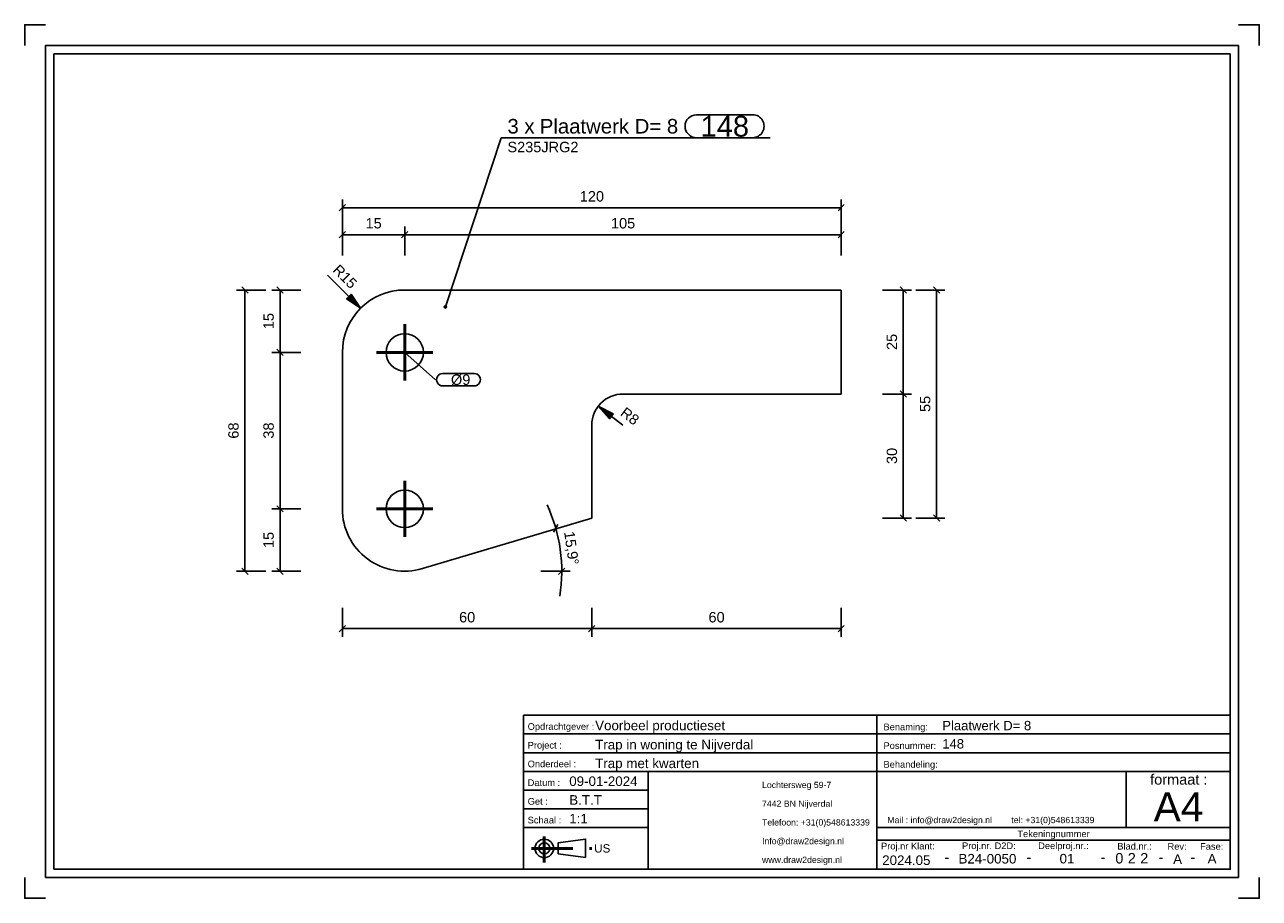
# Model space of a CAD drawing. Header units: millimetres. Extents: x 433 to 730, y -311 to -101.
import ezdxf
from ezdxf.enums import TextEntityAlignment as Align

# ---------------------------------------------------------------- set-up
doc = ezdxf.new("R2010")
doc.units = ezdxf.units.MM
doc.linetypes.add('STRICHPUNKT2', pattern=[18.5, 10, -4, 0.5, -4])
doc.layers.get('0').update_dxf_attribs({"linetype": 'CONTINUOUS'})
for name, color, linetype in [('DIM49', 4, 'CONTINUOUS'), ('TXT_ALL', 7, 'CONTINUOUS'), ('TXT_DIM49', 2, 'CONTINUOUS'), ('TXT_YELLOW', 2, 'CONTINUOUS')]:
    doc.layers.add(name, color=color, linetype=linetype)
doc.layers.add('LE_ALL', color=7, linetype='CONTINUOUS', lineweight=50)
doc.styles.add('ARIAL', font='arial.ttf')

# ---------------------------------------------------------------- blocks, each defined once
blk = doc.blocks.new('TFIELD_00004', base_point=(704.31, -288.99))
at = {"layer": 'TXT_YELLOW', "style": 'ARIAL'}
blk.add_text('A4', height=7, dxfattribs=at).set_placement((704.31, -288.99), align=Align.MIDDLE_LEFT)
blk = doc.blocks.new('FLEX_00003', base_point=(710.22, -293.99))
blk.add_blockref('TFIELD_00004', (704.31, -288.99))
blk = doc.blocks.new('TFIELD_00007', base_point=(640.23, -292.17))
at = {"layer": 'TXT_YELLOW', "style": 'ARIAL'}
blk.add_text('Mail : info@draw2design.nl        tel: +31(0)548613339', height=1.5, dxfattribs=at).set_placement((640.23, -292.17), align=Align.MIDDLE_LEFT)
blk = doc.blocks.new('FLEX_00006', base_point=(640.23, -293.42))
blk.add_blockref('TFIELD_00007', (640.23, -292.17))
blk = doc.blocks.new('DRAW2DESIGNLOGO_00005', base_point=(640.15, -290.5))
blk.add_blockref('FLEX_00006', (640.23, -293.42))
blk = doc.blocks.new('TFIELD_00011', base_point=(569.72, -298.99))
at = {"layer": 'TXT_YELLOW', "style": 'ARIAL'}
blk.add_text('US', height=2, dxfattribs=at).set_placement((569.72, -298.99), align=Align.MIDDLE_LEFT)
blk = doc.blocks.new('FLEX_00010', base_point=(569.72, -298.99))
blk.add_blockref('TFIELD_00011', (569.72, -298.99))
blk = doc.blocks.new('US_00009', base_point=(559.06, -298.99))
blk.add_line((561.08, -300.32), (567.64, -301.21))
blk.add_lwpolyline([(561.08, -300.32), (561.08, -297.65), (567.64, -296.76), (567.64, -301.21)])
for radius in [2.22, 1.33]:
    blk.add_circle((557.72, -298.99), radius)
at = {"layer": 'LE_ALL', "color": 1, "linetype": 'STRICHPUNKT2'}
for p, q in [((557.72, -296.17), (557.72, -302.39)), ((554.62, -298.99), (569.49, -298.99))]:
    blk.add_line(p, q, dxfattribs=at)
blk.add_blockref('FLEX_00010', (569.72, -298.99))
blk = doc.blocks.new('TFIELD_00014', base_point=(610.1, -301.74))
at = {"layer": 'TXT_YELLOW', "style": 'ARIAL'}
for s, p in [('Lochtersweg 59-7', (610.1, -283.74)), ('7442 BN Nijverdal', (610.1, -288.24)), ('Telefoon: +31(0)548613339', (610.1, -292.74)), ('Info@draw2design.nl', (610.1, -297.24)), ('www.draw2design.nl', (610.1, -301.74))]:
    blk.add_text(s, height=1.5, dxfattribs=at).set_placement(p, align=Align.MIDDLE_LEFT)
blk = doc.blocks.new('FLEX_00013', base_point=(622.91, -303.99))
blk.add_blockref('TFIELD_00014', (610.1, -301.74))
blk = doc.blocks.new('D2D_00012', base_point=(582.97, -302.13))
blk.add_blockref('FLEX_00013', (622.91, -303.99))
blk = doc.blocks.new('SCHRIFE_00016', base_point=(563.72, -283.99))
for p, q in [((552.72, -266.99), (637.72, -266.99)), ((637.72, -266.99), (722.72, -266.99)), ((637.72, -303.99), (637.72, -266.99)), ((722.72, -266.99), (722.72, -303.99)), ((552.72, -271.49), (637.72, -271.49)), ((637.72, -271.49), (722.72, -271.49)), ((552.72, -275.99), (637.72, -275.99)), ((637.72, -275.99), (722.72, -275.99)), ((552.72, -280.49), (722.72, -280.49)), ((582.72, -280.49), (582.72, -303.99)), ((697.72, -280.49), (697.72, -293.99)), ((582.72, -284.99), (552.72, -284.99)), ((582.72, -289.49), (552.72, -289.49)), ((582.72, -293.99), (552.72, -293.99)), ((722.72, -293.99), (637.72, -293.99)), ((722.72, -296.99), (637.72, -296.99))]:
    blk.add_line(p, q)
blk.add_lwpolyline([(722.72, -303.99), (552.72, -303.99), (552.72, -266.99)])
at = {"layer": 'TXT_YELLOW', "style": 'ARIAL'}
for s, height, p in [('Voorbeel productieset', 2.3, (569.95, -270.59)), ('Plaatwerk D= 8', 2.25, (653.45, -270.59)), ('Trap in woning te Nijverdal', 2.3, (569.95, -275.19)), ('148', 2.25, (653.45, -274.98)), ('Trap met kwarten', 2.3, (569.95, -279.69)), ('09-01-2024', 2.3, (563.72, -283.99)), ('B.T.T', 2.3, (563.72, -288.49)), ('1:1', 2.3, (563.72, -292.99))]:
    blk.add_text(s, height=height, dxfattribs=at).set_placement(p)
for s, height, p in [('2024.05', 2.3, (644.81, -302.99)), ('-', 2.5, (654.55, -302.33)), ('B24-0050', 2.3, (664.32, -302.63)), ('-', 2.5, (674.29, -302.33)), ('01', 2.3, (683.46, -302.61)), ('-', 2.5, (692.12, -302.33)), ('-', 2.5, (706.06, -302.33)), ('A', 2.3, (710.07, -302.72)), ('-', 2.5, (713.72, -302.33)), ('A', 2.3, (718.36, -302.62))]:
    blk.add_text(s, height=height, dxfattribs=at).set_placement(p, align=Align.CENTER)
blk = doc.blocks.new('TFIELD_00020', base_point=(701.08, -301.36))
at = {"layer": 'TXT_ALL', "style": 'ARIAL'}
blk.add_text('2', height=2.5, dxfattribs=at).set_placement((701.08, -301.36), align=Align.MIDDLE_LEFT)
blk = doc.blocks.new('2_00019')
blk.add_blockref('TFIELD_00020', (701.08, -301.36))
blk = doc.blocks.new('TELLER1_00018')
blk.add_blockref('2_00019', (0, 0))
blk = doc.blocks.new('TFIELD_00023', base_point=(698.08, -301.36))
at = {"layer": 'TXT_ALL', "style": 'ARIAL'}
blk.add_text('2', height=2.5, dxfattribs=at).set_placement((698.08, -301.36), align=Align.MIDDLE_LEFT)
blk = doc.blocks.new('2_00022')
blk.add_blockref('TFIELD_00023', (698.08, -301.36))
blk = doc.blocks.new('TELLER2_00021')
blk.add_blockref('2_00022', (0, 0))
blk = doc.blocks.new('TFIELD_00026', base_point=(695.08, -301.36))
at = {"layer": 'TXT_ALL', "style": 'ARIAL'}
blk.add_text('0', height=2.5, dxfattribs=at).set_placement((695.08, -301.36), align=Align.MIDDLE_LEFT)
blk = doc.blocks.new('0_00025')
blk.add_blockref('TFIELD_00026', (695.08, -301.36))
blk = doc.blocks.new('TELLER3_00024')
blk.add_blockref('0_00025', (0, 0))
blk = doc.blocks.new('NL_00027', base_point=(553.72, -270.49))
at = {"layer": 'TXT_ALL', "color": 1, "style": 'ARIAL'}
blk.add_text('Tekeningnummer', height=1.6, dxfattribs=at).set_placement((680.22, -295.49), align=Align.MIDDLE_CENTER)
at = {"layer": 'TXT_YELLOW', "style": 'ARIAL'}
for s, p in [('Opdrachtgever :', (553.72, -270.49)), ('Benaming:', (639.32, -270.59)), ('Project :', (553.72, -274.99)), ('Posnummer:', (639.32, -275.09)), ('Onderdeel :', (553.72, -279.49)), ('Behandeling:', (639.32, -279.59)), ('Datum :', (553.72, -283.99)), ('Get :', (553.72, -288.49)), ('Schaal :', (553.72, -292.99)), ('Proj.nr Klant:', (638.72, -299.23)), ('Proj.nr. D2D:', (658.21, -299.16)), ('Deelproj.nr.:', (676.53, -299.16)), ('Blad.nr.:', (695.56, -299.27)), ('Rev:', (707.64, -299.32)), ('Fase:', (715.48, -299.32))]:
    blk.add_text(s, height=1.6, dxfattribs=at).set_placement(p)
blk.add_text('formaat :', height=2.5, dxfattribs=at).set_placement((710.35, -283.67), align=Align.CENTER)
blk = doc.blocks.new('SCHRIFE_00015')
for name, p in [('SCHRIFE_00016', (563.72, -283.99)), ('NL_00027', (553.72, -270.49)), ('TELLER3_00024', (0, 0)), ('TELLER2_00021', (0, 0)), ('TELLER1_00018', (0, 0))]:
    blk.add_blockref(name, p)
blk = doc.blocks.new('DINA4Q_00002', base_point=(722.72, -107.99))
for p, q in [((724.72, -105.99), (724.72, -305.99)), ((439.72, -303.99), (439.72, -107.99)), ((439.72, -107.99), (722.72, -107.99)), ((437.72, -305.99), (724.72, -305.99))]:
    blk.add_line(p, q)
for points in [[(432.72, -105.99), (432.72, -100.99), (437.72, -100.99)], [(724.72, -100.99), (729.72, -100.99), (729.72, -105.99)], [(437.72, -305.99), (437.72, -105.99), (724.72, -105.99)], [(722.72, -107.99), (722.72, -303.99), (439.72, -303.99)], [(432.72, -305.99), (432.72, -310.99), (437.72, -310.99)], [(724.72, -310.99), (729.72, -310.99), (729.72, -305.99)]]:
    blk.add_lwpolyline(points)
for name, p in [('SCHRIFE_00015', (0, 0)), ('D2D_00012', (582.97, -302.13)), ('FLEX_00003', (710.22, -293.99)), ('DRAW2DESIGNLOGO_00005', (640.15, -290.5)), ('US_00009', (559.06, -298.99))]:
    blk.add_blockref(name, p)
blk = doc.blocks.new('_ZBL0020_00001')
blk.add_blockref('DINA4Q_00002', (722.72, -107.99))
blk = doc.blocks.new('_D1', base_point=(537.22, -244.67))
at = {"layer": 'DIM49', "color": 1}
for p, q in [((509.14, -241.17), (509.14, -248.17)), ((569.14, -241.17), (569.14, -248.17)), ((509.89, -245.42), (508.39, -246.92)), ((509.14, -246.17), (569.14, -246.17)), ((568.39, -246.92), (569.89, -245.42))]:
    blk.add_line(p, q, dxfattribs=at)
at = {"layer": 'TXT_DIM49', "style": 'ARIAL'}
blk.add_text('60', height=2.5, dxfattribs=at).set_placement((537.22, -244.67))
blk = doc.blocks.new('_D2', base_point=(597.22, -244.67))
at = {"layer": 'DIM49', "color": 1}
for p, q in [((569.14, -241.17), (569.14, -248.17)), ((629.14, -241.17), (629.14, -248.17)), ((569.89, -245.42), (568.39, -246.92)), ((569.14, -246.17), (629.14, -246.17)), ((628.39, -246.92), (629.89, -245.42))]:
    blk.add_line(p, q, dxfattribs=at)
at = {"layer": 'TXT_DIM49', "style": 'ARIAL'}
blk.add_text('60', height=2.5, dxfattribs=at).set_placement((597.22, -244.67))
blk = doc.blocks.new('_D3', base_point=(514.72, -149.96))
at = {"layer": 'DIM49', "color": 1}
for p, q in [((509.89, -150.71), (508.39, -152.21)), ((509.14, -156.46), (509.14, -149.46)), ((509.14, -151.46), (524.14, -151.46)), ((523.39, -152.21), (524.89, -150.71)), ((524.14, -156.46), (524.14, -149.46))]:
    blk.add_line(p, q, dxfattribs=at)
at = {"layer": 'TXT_DIM49', "style": 'ARIAL'}
blk.add_text('15', height=2.5, dxfattribs=at).set_placement((514.72, -149.96))
blk = doc.blocks.new('_D4', base_point=(573.76, -149.96))
at = {"layer": 'DIM49', "color": 1}
for p, q in [((524.89, -150.71), (523.39, -152.21)), ((524.14, -156.46), (524.14, -149.46)), ((524.14, -151.46), (629.14, -151.46)), ((628.39, -152.21), (629.89, -150.71)), ((629.14, -156.46), (629.14, -149.46))]:
    blk.add_line(p, q, dxfattribs=at)
at = {"layer": 'TXT_DIM49', "style": 'ARIAL'}
blk.add_text('105', height=2.5, dxfattribs=at).set_placement((573.76, -149.96))
blk = doc.blocks.new('_D5', base_point=(562.48, -222.94))
at = {"layer": 'DIM49', "color": 1}
for p, q in [((560.97, -221.11), (559.97, -222.97)), ((561.15, -233.11), (562.67, -231.63)), ((556.91, -232.37), (563.91, -232.37))]:
    blk.add_line(p, q, dxfattribs=at)
blk.add_ellipse((524.14, -232.37), major_axis=(0, -37.78), ratio=1, start_param=1.411971, end_param=2.006644, dxfattribs=at)
at = {"layer": 'TXT_DIM49', "style": 'ARIAL'}
for s, p in [('15,9', (562.48, -222.94)), ('°', (563.41, -229.59))]:
    blk.add_text(s, height=2.5, rotation=277.9353, dxfattribs=at).set_placement(p)
blk = doc.blocks.new('SHAPE_00046', base_point=(524.14, -179.76))
at = {"layer": 'DIM49', "color": 3}
for p, q in [((524.14, -179.76), (531.55, -186.32)), ((533.3, -184.82), (540.86, -184.82)), ((540.86, -187.82), (533.3, -187.82))]:
    blk.add_line(p, q, dxfattribs=at)
for centre, start_param, end_param in [((533.3, -186.32), 1.570796, 4.712389), ((540.86, -186.32), 4.712389, 7.853982)]:
    blk.add_ellipse(centre, major_axis=(1.5, 0), ratio=1, start_param=start_param, end_param=end_param, dxfattribs=at)
at = {"layer": 'TXT_DIM49', "style": 'ARIAL'}
blk.add_text(' Ø9', height=2.5, dxfattribs=at).set_placement((534.3, -186.32), align=Align.MIDDLE_LEFT)
blk = doc.blocks.new('SHAPE_00047', base_point=(533.92, -168.84))
at = {"layer": 'DIM49', "color": 3}
for p, q in [((594.32, -122.64), (607.84, -122.64)), ((533.92, -168.84), (547.35, -128.14)), ((547.35, -128.14), (612.09, -128.14)), ((607.84, -128.14), (594.32, -128.14)), ((534.18, -168.8), (533.67, -168.8)), ((534.13, -169), (533.72, -169)), ((534.03, -168.6), (533.81, -168.6))]:
    blk.add_line(p, q, dxfattribs=at)
blk.add_lwpolyline([(533.91, -169.1), (533.98, -169.1), (534.04, -169.07), (534.1, -169.03), (534.14, -168.98), (534.17, -168.92), (534.19, -168.85), (534.18, -168.78), (534.16, -168.72), (534.12, -168.66), (534.07, -168.62), (534.01, -168.59), (533.94, -168.57), (533.87, -168.58), (533.81, -168.6), (533.75, -168.64), (533.7, -168.69), (533.67, -168.76), (533.66, -168.82), (533.67, -168.89), (533.69, -168.96), (533.73, -169.01), (533.78, -169.06), (533.84, -169.09)], close=True, dxfattribs=at)
for centre, start_param, end_param in [((594.32, -125.39), 3.141593, 6.283185), ((607.84, -125.39), 0, 3.141593)]:
    blk.add_ellipse(centre, major_axis=(0, -2.75), ratio=1, start_param=start_param, end_param=end_param, dxfattribs=at)
at = {"layer": 'TXT_DIM49', "style": 'ARIAL'}
for s, height, p in [('3 x', 3.5, (548.85, -125.39)), ('Plaatwerk D= 8', 3.5, (556.64, -125.39)), ('148', 5, (595.32, -125.39)), ('S235JRG2', 2.5, (548.85, -130.39))]:
    blk.add_text(s, height=height, dxfattribs=at).set_placement(p, align=Align.MIDDLE_LEFT)
blk = doc.blocks.new('_D6', base_point=(492.64, -174.18))
at = {"layer": 'DIM49', "color": 1}
for p, q in [((499.14, -164.76), (492.14, -164.76)), ((494.89, -165.51), (493.39, -164.01)), ((494.14, -164.76), (494.14, -179.76)), ((499.14, -179.76), (492.14, -179.76)), ((493.39, -179.01), (494.89, -180.51))]:
    blk.add_line(p, q, dxfattribs=at)
at = {"layer": 'TXT_DIM49', "style": 'ARIAL'}
blk.add_text('15', height=2.5, rotation=90.0002, dxfattribs=at).set_placement((492.64, -174.18))
blk = doc.blocks.new('_D7', base_point=(492.64, -200.49))
at = {"layer": 'DIM49', "color": 1}
for p, q in [((499.14, -179.76), (492.14, -179.76)), ((494.89, -180.51), (493.39, -179.01)), ((494.14, -179.76), (494.14, -217.37)), ((493.39, -216.62), (494.89, -218.12)), ((499.14, -217.37), (492.14, -217.37))]:
    blk.add_line(p, q, dxfattribs=at)
at = {"layer": 'TXT_DIM49', "style": 'ARIAL'}
blk.add_text('38', height=2.5, rotation=90.0002, dxfattribs=at).set_placement((492.64, -200.49))
blk = doc.blocks.new('_D8', base_point=(492.64, -226.79))
at = {"layer": 'DIM49', "color": 1}
for p, q in [((494.89, -218.12), (493.39, -216.62)), ((499.14, -217.37), (492.14, -217.37)), ((494.14, -217.37), (494.14, -232.37)), ((493.39, -231.62), (494.89, -233.12)), ((499.14, -232.37), (492.14, -232.37))]:
    blk.add_line(p, q, dxfattribs=at)
at = {"layer": 'TXT_DIM49', "style": 'ARIAL'}
blk.add_text('15', height=2.5, rotation=90.0002, dxfattribs=at).set_placement((492.64, -226.79))
blk = doc.blocks.new('_D9', base_point=(506.64, -160.14))
at = {"layer": 'DIM49', "color": 1}
for p, q in [((513.53, -169.15), (505.58, -161.21)), ((511.54, -166.25), (510.77, -166.25)), ((511.41, -166.05), (510.97, -166.05)), ((511.27, -165.85), (511.17, -165.85)), ((511.96, -166.85), (510.17, -166.85)), ((511.82, -166.65), (510.37, -166.65)), ((512.09, -167.05), (510.46, -167.05)), ((511.68, -166.45), (510.57, -166.45)), ((512.23, -167.25), (510.75, -167.25)), ((512.37, -167.45), (511.04, -167.45)), ((512.5, -167.65), (511.34, -167.65)), ((512.64, -167.85), (511.63, -167.85)), ((512.78, -168.05), (511.92, -168.05)), ((512.91, -168.25), (512.21, -168.25)), ((513.05, -168.45), (512.51, -168.45)), ((513.19, -168.65), (512.8, -168.65)), ((513.32, -168.85), (513.09, -168.85)), ((513.46, -169.05), (513.38, -169.05))]:
    blk.add_line(p, q, dxfattribs=at)
blk.add_lwpolyline([(511.23, -165.79), (513.53, -169.15), (510.17, -166.86)], close=True, dxfattribs=at)
at = {"layer": 'TXT_DIM49', "style": 'ARIAL'}
for s, p in [('R', (506.64, -160.14)), ('15', (508.4, -161.91))]:
    blk.add_text(s, height=2.5, rotation=314.9999, dxfattribs=at).set_placement(p)
blk = doc.blocks.new('_D10', base_point=(642.58, -179.18))
at = {"layer": 'DIM49', "color": 1}
for p, q in [((639.08, -164.76), (646.08, -164.76)), ((644.83, -165.51), (643.33, -164.01)), ((644.08, -164.76), (644.08, -189.76)), ((639.08, -189.76), (646.08, -189.76)), ((643.33, -189.01), (644.83, -190.51))]:
    blk.add_line(p, q, dxfattribs=at)
at = {"layer": 'TXT_DIM49', "style": 'ARIAL'}
blk.add_text('25', height=2.5, rotation=90.0002, dxfattribs=at).set_placement((642.58, -179.18))
blk = doc.blocks.new('_D11', base_point=(642.58, -206.59))
at = {"layer": 'DIM49', "color": 1}
for p, q in [((639.08, -189.76), (646.08, -189.76)), ((644.83, -190.51), (643.33, -189.01)), ((644.08, -189.76), (644.08, -219.58)), ((639.08, -219.58), (646.08, -219.58)), ((643.33, -218.83), (644.83, -220.33))]:
    blk.add_line(p, q, dxfattribs=at)
at = {"layer": 'TXT_DIM49', "style": 'ARIAL'}
blk.add_text('30', height=2.5, rotation=90.0002, dxfattribs=at).set_placement((642.58, -206.59))
blk = doc.blocks.new('_D12', base_point=(575.8, -194.73))
at = {"layer": 'DIM49', "color": 1}
for p, q in [((576.64, -197.26), (570.69, -192.69)), ((570.8, -192.82), (570.94, -192.82)), ((570.98, -193.02), (571.34, -193.02)), ((571.16, -193.22), (571.73, -193.22)), ((571.34, -193.42), (572.13, -193.42)), ((571.52, -193.62), (572.52, -193.62)), ((571.7, -193.82), (572.91, -193.82)), ((571.88, -194.02), (573.31, -194.02)), ((572.06, -194.22), (573.7, -194.22)), ((572.24, -194.42), (574.1, -194.42)), ((572.42, -194.62), (574.25, -194.62)), ((572.6, -194.82), (574.09, -194.82)), ((572.77, -195.02), (573.94, -195.02)), ((572.95, -195.22), (573.79, -195.22)), ((573.13, -195.42), (573.63, -195.42)), ((573.31, -195.62), (573.48, -195.62))]:
    blk.add_line(p, q, dxfattribs=at)
blk.add_lwpolyline([(573.4, -195.72), (570.69, -192.69), (574.32, -194.53)], close=True, dxfattribs=at)
at = {"layer": 'TXT_DIM49', "style": 'ARIAL'}
for s, p in [('R', (575.8, -194.73)), ('8', (577.78, -196.24))]:
    blk.add_text(s, height=2.5, rotation=322.4999, dxfattribs=at).set_placement(p)
blk = doc.blocks.new('_D13', base_point=(484.2, -200.49))
at = {"layer": 'DIM49', "color": 1}
for p, q in [((490.7, -164.76), (483.7, -164.76)), ((486.45, -165.51), (484.95, -164.01)), ((485.7, -164.76), (485.7, -232.37)), ((484.95, -231.62), (486.45, -233.12)), ((490.7, -232.37), (483.7, -232.37))]:
    blk.add_line(p, q, dxfattribs=at)
at = {"layer": 'TXT_DIM49', "style": 'ARIAL'}
blk.add_text('68', height=2.5, rotation=90.0002, dxfattribs=at).set_placement((484.2, -200.49))
blk = doc.blocks.new('_D14', base_point=(650.59, -194.09))
at = {"layer": 'DIM49', "color": 1}
for p, q in [((647.09, -164.76), (654.09, -164.76)), ((652.84, -165.51), (651.34, -164.01)), ((652.09, -164.76), (652.09, -219.58)), ((647.09, -219.58), (654.09, -219.58)), ((651.34, -218.83), (652.84, -220.33))]:
    blk.add_line(p, q, dxfattribs=at)
at = {"layer": 'TXT_DIM49', "style": 'ARIAL'}
blk.add_text('55', height=2.5, rotation=90.0002, dxfattribs=at).set_placement((650.59, -194.09))
blk = doc.blocks.new('_D15', base_point=(566.26, -143.49))
at = {"layer": 'DIM49', "color": 1}
for p, q in [((509.89, -144.24), (508.39, -145.74)), ((509.14, -149.99), (509.14, -142.99)), ((509.14, -144.99), (629.14, -144.99)), ((628.39, -145.74), (629.89, -144.24)), ((629.14, -149.99), (629.14, -142.99))]:
    blk.add_line(p, q, dxfattribs=at)
at = {"layer": 'TXT_DIM49', "style": 'ARIAL'}
blk.add_text('120', height=2.5, dxfattribs=at).set_placement((566.26, -143.49))
blk = doc.blocks.new('Plaatwerk D_ 8_00035', base_point=(524.14, -221.87))
for p, q in [((629.14, -164.76), (524.14, -164.76)), ((629.14, -164.76), (629.14, -189.76)), ((509.14, -217.37), (509.14, -179.76)), ((629.14, -189.76), (576.64, -189.76)), ((569.14, -197.26), (569.14, -219.58))]:
    blk.add_line(p, q)
blk.add_lwpolyline([(509.14, -217.37, 0.502082), (528.43, -231.74), (569.14, -219.58)], format="xyb")
for centre in [(524.14, -179.76), (524.14, -217.37)]:
    blk.add_circle(centre, 4.5)
for centre, radius in [((524.14, -179.76), 15), ((576.64, -197.26), 7.5)]:
    blk.add_arc(centre, radius, 90, 180)
for name, p in [('SHAPE_00047', (533.92, -168.84)), ('_D15', (566.26, -143.49)), ('_D3', (514.72, -149.96)), ('_D4', (573.76, -149.96)), ('_D9', (506.64, -160.14)), ('_D13', (484.2, -200.49)), ('_D6', (492.64, -174.18)), ('_D10', (642.58, -179.18)), ('_D14', (650.59, -194.09)), ('_D7', (492.64, -200.49)), ('SHAPE_00046', (524.14, -179.76)), ('_D11', (642.58, -206.59)), ('_D12', (575.8, -194.73)), ('_D8', (492.64, -226.79)), ('_D5', (562.48, -222.94)), ('_D1', (537.22, -244.67)), ('_D2', (597.22, -244.67))]:
    blk.add_blockref(name, p)
blk = doc.blocks.new('_00037', base_point=(524.14, -179.76))
at = {"layer": 'LE_ALL', "color": 1, "linetype": 'STRICHPUNKT2'}
for p, q in [((524.14, -179.76), (524.14, -173.01)), ((524.14, -179.76), (524.14, -173.01)), ((524.14, -179.76), (517.39, -179.76)), ((524.14, -179.76), (517.39, -179.76)), ((524.14, -179.76), (524.14, -186.51)), ((524.14, -179.76), (530.89, -179.76)), ((524.14, -179.76), (524.14, -186.51)), ((524.14, -179.76), (530.89, -179.76)), ((524.14, -217.37), (524.14, -210.62)), ((524.14, -217.37), (524.14, -210.62)), ((524.14, -217.37), (517.39, -217.37)), ((524.14, -217.37), (517.39, -217.37)), ((524.14, -217.37), (524.14, -224.12)), ((524.14, -217.37), (530.89, -217.37)), ((524.14, -217.37), (524.14, -224.12)), ((524.14, -217.37), (530.89, -217.37))]:
    blk.add_line(p, q, dxfattribs=at)
blk = doc.blocks.new('_00036')
blk.add_blockref('_00037', (524.14, -179.76))
blk = doc.blocks.new('Plaatwerk D_ 8_00034')
for name, p in [('Plaatwerk D_ 8_00035', (524.14, -221.87)), ('_00036', (0, 0))]:
    blk.add_blockref(name, p)
blk = doc.blocks.new('Trededragers_00033')
blk.add_blockref('Plaatwerk D_ 8_00034', (0, 0))
blk = doc.blocks.new('Trapboom_00032')
blk.add_blockref('Trededragers_00033', (0, 0))
blk = doc.blocks.new('BNR 14_00031')
blk.add_blockref('Trapboom_00032', (0, 0))
blk = doc.blocks.new('Breda_00030')
blk.add_blockref('BNR 14_00031', (0, 0))
blk = doc.blocks.new('_A3D0024_00029')
blk.add_blockref('Breda_00030', (0, 0))
blk = doc.blocks.new('_ANS0024_00028')
blk.add_blockref('_A3D0024_00029', (0, 0))

msp = doc.modelspace()

# ---------------------------------------------------------------- block references
for name in ['_ZBL0020_00001', '_ANS0024_00028']:
    msp.add_blockref(name, (0, 0))

doc.saveas('drawing.dxf')
